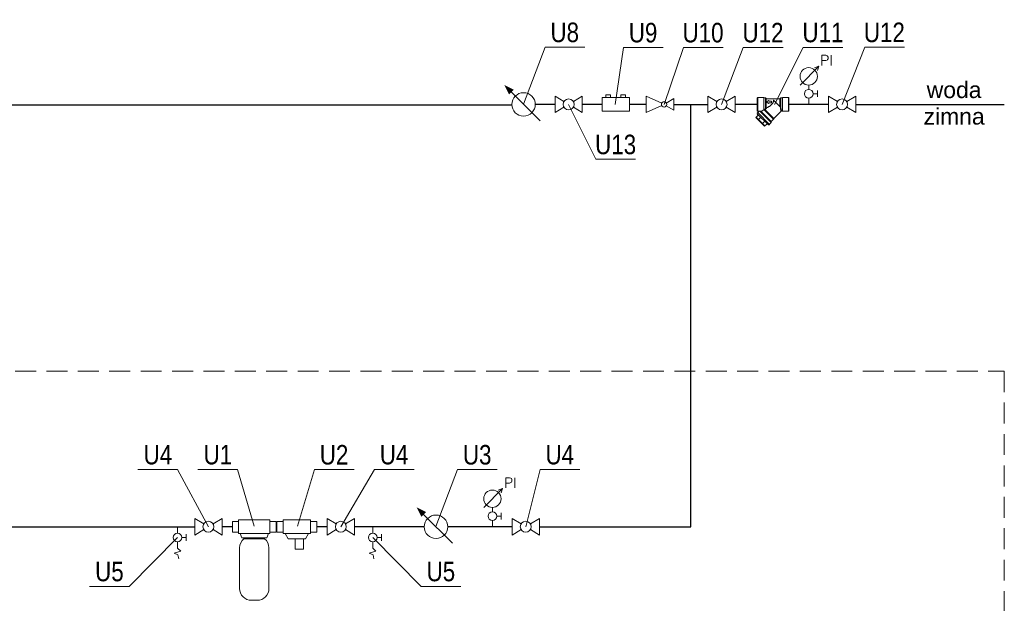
# Model space of a CAD drawing. Header units: millimetres. Extents: x 170 to 590, y -13 to 284.
# Tile 6 of 11: x 332 to 402, y 88 to 129. Entities that reach past the tile are written whole.
import ezdxf
from ezdxf.enums import TextEntityAlignment as Align

# ---------------------------------------------------------------- set-up
doc = ezdxf.new("R2010")
doc.units = ezdxf.units.MM
doc.linetypes.add('AUSGEZOGEN', pattern=[0])
doc.linetypes.add('GESTRICHELT', pattern=[0.75, 0.5, -0.25])
for name, color, linetype, lineweight in [('LINIE CIENKIE', 7, 'Continuous', 15), ('URZĄDZENIA', 7, 'Continuous', 20), ('WODA DEMINERALIZOWANA', 253, 'WODA_DEMI', 30), ('WODA ZIMNA', 104, 'WODA_ZIMNA', 30)]:
    doc.layers.add(name, color=color, linetype=linetype, lineweight=lineweight)
doc.layers.add('Opisy', color=7, linetype='Continuous')
doc.styles.add('Arial_1.0', font='arial.ttf')
doc.styles.add('CP_ATTR', font='ROMANS.SHX')
doc.styles.add('SIMPLEX', font='simplex', dxfattribs={"width": 0.8, "height": 2.5})
doc.styles.get("Standard").update_dxf_attribs({"font": 'ARIALN.TTF'})
doc.linetypes.add('WODA_DEMI', pattern='A,1,-0.15,["wd",Standard,S=0.15,R=0,X=-0.1,Y=-0.05],-0.16', length=1.31)
doc.linetypes.add('WODA_ZIMNA', pattern='A,1,-0.15,["w",Standard,S=0.15,R=0,X=-0.1,Y=-0.05],-0.08', length=1.23)

# ---------------------------------------------------------------- blocks, each defined once
blk = doc.blocks.new('H_725')
at = {"linetype": 'AUSGEZOGEN'}
for points in [[(-1.07, 0.64), (-3.12, 1.88), (-3.12, -1.88), (-1.07, -0.64)], [(1.07, 0.64), (3.12, 1.88), (3.12, -1.88), (1.07, -0.64)]]:
    blk.add_lwpolyline(points, dxfattribs=at)
blk.add_circle((0, 0), 1.25, dxfattribs=at)
at = {"linetype": 'AUSGEZOGEN', "style": 'SIMPLEX', "width": 0.8, "flags": 9}
for tag, p in [('P1', (-3.12, 0)), ('P2', (3.12, 0))]:
    blk.add_attdef(tag, p, '', height=0.5, dxfattribs=at)
blk = doc.blocks.new('reduktor ciśnienia')
at = {"linetype": 'AUSGEZOGEN', "elevation": 0}
for points in [[(2282.66, -84.77), (2280.69, -83.86), (2280.69, -85.96), (2282.66, -85.05)], [(2283.25, -84.74), (2284.19, -84.18), (2284.19, -85.65), (2283.25, -85.09)]]:
    blk.add_lwpolyline(points, dxfattribs=at)
at = {"linetype": 'AUSGEZOGEN'}
blk.add_circle((2282.96, -84.91, 0), 0.336, dxfattribs=at)

msp = doc.modelspace()

# ---------------------------------------------------------------- linework, layer by layer
at = {"layer": 'LINIE CIENKIE', "elevation": 0}
for points in [[(367.997, 123.342), (369.551, 127.421), (372.397, 127.421)], [(374.585, 123.323), (375.165, 127.402), (378.011, 127.402)], [(378.081, 123.323), (379.462, 127.402), (382.308, 127.402)], [(382.205, 123.323), (383.759, 127.402), (386.605, 127.402)], [(385.999, 123.323), (388.056, 127.402), (390.902, 127.402)], [(390.838, 123.323), (392.458, 127.421), (395.304, 127.421)], [(371.242, 123.323), (373.198, 119.394), (376.044, 119.394)], [(345.421, 93.075), (343.211, 97.173), (340.365, 97.173)], [(348.713, 93.129), (347.512, 97.173), (344.666, 97.173)], [(351.815, 93.129), (353.016, 97.173), (355.862, 97.173)], [(354.912, 93.075), (357.317, 97.173), (360.163, 97.173)], [(361.721, 93.094), (363.275, 97.173), (366.121, 97.173)], [(368.169, 93.075), (369.196, 97.173), (372.042, 97.173)], [(343.211, 92.311), (339.737, 88.803), (336.891, 88.803)], [(357.199, 92.311), (360.674, 88.803), (363.52, 88.803)]]:
    msp.add_lwpolyline(points, dxfattribs=at)
at = {"layer": 'LINIE CIENKIE', "color": 8, "linetype": 'GESTRICHELT', "ltscale": 3, "elevation": 0}
msp.add_lwpolyline([(329.32, 104.219), (402.465, 104.219), (402.465, 74.995), (329.32, 74.995)], close=True, dxfattribs=at)
at = {"layer": 'URZĄDZENIA'}
for p, q in [((387.823, 124.709, 0), (389.171, 126.057, 0)), ((389.171, 126.057, 0), (388.86, 125.954, 0)), ((389.171, 126.057, 0), (389.067, 125.746, 0)), ((367.101, 124.237, 0), (369.197, 122.143, 0)), ((388.445, 124.398, 0), (388.445, 124.709, 0)), ((389.067, 124.321, 0), (389.067, 123.854, 0)), ((375.595, 123.813, 0), (373.635, 123.813, 0)), ((373.635, 123.813, 0), (373.635, 122.833, 0)), ((375.595, 122.833, 0), (375.595, 123.813, 0)), ((384.758, 123.774, 0), (384.758, 122.872, 0)), ((384.798, 123.813, 0), (385.221, 123.813, 0)), ((384.798, 122.833, 0), (384.798, 123.813, 0)), ((385.221, 123.774, 0), (385.221, 123.813, 0)), ((385.221, 123.774, 0), (385.221, 123.284, 0)), ((385.237, 123.793, 0), (385.237, 122.988, 0)), ((385.36, 123.793, 0), (385.237, 123.793, 0)), ((385.36, 123.013, 0), (385.36, 123.793, 0)), ((385.399, 123.744, 0), (385.377, 123.783, 0)), ((385.399, 123.082, 0), (385.399, 123.744, 0)), ((386.374, 123.734, 0), (385.416, 123.734, 0)), ((385.425, 123.494, 0), (385.425, 123.502, 0)), ((385.582, 123.556, 0), (385.582, 123.605, 0)), ((385.778, 123.556, 0), (385.582, 123.556, 0)), ((385.778, 123.444, 0), (385.778, 123.556, 0)), ((385.97, 123.589, 0), (386.377, 123.182, 0)), ((386.374, 123.185, 0), (386.374, 123.734, 0)), ((386.391, 123.744, 0), (386.413, 123.783, 0)), ((386.43, 123.793, 0), (386.43, 123.047, 0)), ((386.554, 123.793, 0), (386.43, 123.793, 0)), ((386.554, 122.852, 0), (386.554, 123.793, 0)), ((386.569, 123.813, 0), (386.569, 123.774, 0)), ((386.569, 123.813, 0), (386.993, 123.813, 0)), ((386.569, 123.362, 0), (386.569, 123.774, 0)), ((386.993, 123.813, 0), (386.993, 122.833, 0)), ((387.032, 122.872, 0), (387.032, 123.774, 0)), ((388.445, 123.323, 0), (388.445, 123.776, 0)), ((388.756, 124.087, 0), (389.067, 124.087, 0)), ((373.635, 122.833, 0), (375.595, 122.833, 0)), ((384.798, 122.833, 0), (385.031, 122.833, 0)), ((384.899, 122.833, 0), (384.829, 122.763, 0)), ((385.752, 122.022, 0), (384.941, 122.833, 0)), ((385.019, 122.833, 0), (385.763, 122.089, 0)), ((385.221, 123.284, 0), (385.221, 122.932, 0)), ((385.932, 122.259, 0), (385.241, 122.95, 0)), ((385.307, 122.961, 0), (385.944, 122.324, 0)), ((385.582, 123.444, 0), (385.778, 123.444, 0)), ((385.582, 123.384, 0), (385.582, 123.444, 0)), ((385.778, 123.439, 0), (385.582, 123.439, 0)), ((385.582, 123.382, 0), (385.582, 123.384, 0)), ((385.778, 123.439, 0), (385.778, 123.444, 0)), ((386.467, 122.847, 0), (385.944, 122.324, 0)), ((386.554, 122.852, 0), (386.48, 122.852, 0)), ((386.569, 122.872, 0), (386.569, 123.362, 0)), ((386.569, 122.872, 0), (386.569, 122.833, 0)), ((386.569, 122.833, 0), (386.993, 122.833, 0)), ((384.802, 122.536, 0), (384.679, 122.413, 0)), ((384.679, 122.413, 0), (384.683, 122.409, 0)), ((384.679, 122.358, 0), (384.823, 122.214, 0)), ((384.827, 122.265, 0), (384.683, 122.409, 0)), ((384.807, 122.586, 0), (384.757, 122.659, 0)), ((385.557, 121.859, 0), (384.757, 122.659, 0)), ((384.762, 122.709, 0), (384.794, 122.742, 0)), ((385.639, 121.896, 0), (384.794, 122.742, 0)), ((384.829, 122.763, 0), (384.801, 122.735, 0)), ((384.851, 122.241, 0), (384.823, 122.214, 0)), ((384.823, 122.214, 0), (385.111, 121.926, 0)), ((384.827, 122.265, 0), (384.851, 122.241, 0)), ((384.851, 122.241, 0), (385.013, 122.403, 0)), ((385.139, 121.953, 0), (384.851, 122.241, 0)), ((385.301, 122.115, 0), (385.139, 121.953, 0)), ((385.932, 122.259, 0), (385.763, 122.089, 0)), ((385.938, 122.31, 0), (385.938, 122.272, 0)), ((385.111, 121.926, 0), (385.139, 121.953, 0)), ((385.111, 121.926, 0), (385.255, 121.781, 0)), ((385.139, 121.953, 0), (385.163, 121.929, 0)), ((385.307, 121.785, 0), (385.163, 121.929, 0)), ((385.307, 121.785, 0), (385.311, 121.781, 0)), ((385.434, 121.904, 0), (385.311, 121.781, 0)), ((385.484, 121.909, 0), (385.557, 121.859, 0)), ((385.607, 121.864, 0), (385.639, 121.896, 0)), ((385.66, 121.931, 0), (385.633, 121.903, 0)), ((385.752, 122.022, 0), (385.66, 121.931, 0)), ((385.757, 122.075, 0), (385.757, 122.036, 0)), ((365.154, 94.462, 0), (366.502, 95.809, 0)), ((366.502, 95.809, 0), (366.191, 95.706, 0)), ((366.502, 95.809, 0), (366.398, 95.498, 0)), ((360.825, 93.99, 0), (362.921, 91.895, 0)), ((365.776, 94.151, 0), (365.776, 94.462, 0)), ((366.398, 94.073, 0), (366.398, 93.606, 0)), ((347.142, 93.454, 0), (347.142, 92.696, 0)), ((347.59, 93.454, 0), (347.142, 93.454, 0)), ((349.83, 93.565, 0), (347.59, 93.565, 0)), ((347.59, 93.565, 0), (347.59, 92.585, 0)), ((349.83, 92.585, 0), (349.83, 93.565, 0)), ((349.83, 93.454, 0), (350.278, 93.454, 0)), ((350.278, 93.454, 0), (350.278, 92.696, 0)), ((350.334, 93.454, 0), (350.334, 92.696, 0)), ((350.782, 93.454, 0), (350.334, 93.454, 0)), ((352.742, 93.565, 0), (350.782, 93.565, 0)), ((350.782, 93.565, 0), (350.782, 92.585, 0)), ((352.742, 92.585, 0), (352.742, 93.565, 0)), ((352.742, 93.454, 0), (353.19, 93.454, 0)), ((353.19, 93.454, 0), (353.19, 92.696, 0)), ((365.776, 93.075, 0), (365.776, 93.529, 0)), ((366.087, 93.84, 0), (366.398, 93.84, 0)), ((343.211, 92.622, 0), (343.211, 93.075, 0)), ((343.834, 92.544, 0), (343.834, 92.077, 0)), ((347.59, 92.696, 0), (347.142, 92.696, 0)), ((347.59, 92.585, 0), (349.83, 92.585, 0)), ((347.694, 92.585, 0), (347.806, 92.296, 0)), ((349.726, 92.585, 0), (349.615, 92.296, 0)), ((349.83, 92.696, 0), (350.278, 92.696, 0)), ((350.782, 92.696, 0), (350.334, 92.696, 0)), ((350.782, 92.585, 0), (352.742, 92.585, 0)), ((350.931, 92.585, 0), (351.14, 92.21, 0)), ((352.593, 92.585, 0), (352.385, 92.21, 0)), ((352.742, 92.696, 0), (353.19, 92.696, 0)), ((357.199, 92.622, 0), (357.199, 93.075, 0)), ((357.821, 92.544, 0), (357.821, 92.077, 0)), ((343.211, 91.546, 0), (343.211, 92, 0)), ((343.522, 92.311, 0), (343.834, 92.311, 0)), ((347.806, 92.296, 0), (349.615, 92.296, 0)), ((347.97, 92.296, 0), (347.97, 92.217, 0)), ((347.97, 92.217, 0), (349.45, 92.217, 0)), ((349.45, 92.296, 0), (349.45, 92.217, 0)), ((351.14, 92.21, 0), (352.385, 92.21, 0)), ((351.645, 92.21, 0), (352.227, 92.21, 0)), ((351.645, 91.461, 0), (351.645, 92.21, 0)), ((352.227, 91.461, 0), (352.227, 92.21, 0)), ((357.199, 91.546, 0), (357.199, 92, 0)), ((357.51, 92.311, 0), (357.821, 92.311, 0)), ((343.438, 91.333, 0), (342.958, 91.196, 0)), ((342.958, 91.196, 0), (343.232, 91.059, 0)), ((343.211, 91.546, 0), (343.438, 91.333, 0)), ((343.232, 91.059, 0), (343.301, 90.785, 0)), ((351.645, 91.461, 0), (352.227, 91.461, 0)), ((357.426, 91.333, 0), (356.946, 91.196, 0)), ((356.946, 91.196, 0), (357.22, 91.059, 0)), ((357.199, 91.546, 0), (357.426, 91.333, 0)), ((357.22, 91.059, 0), (357.289, 90.785, 0))]:
    msp.add_line(p, q, dxfattribs=at)
at = {"layer": 'URZĄDZENIA', "elevation": 0}
for points in [[(374.248, 123.813), (373.904, 123.813), (373.904, 123.998), (374.248, 123.998)], [(375.327, 123.813), (374.983, 123.813), (374.983, 123.998), (375.327, 123.998)]]:
    msp.add_lwpolyline(points, close=True, dxfattribs=at)
at = {"layer": 'URZĄDZENIA', "elevation": 0, "flags": 128}
for points in [[(385.582, 123.605), (385.575, 123.601), (385.568, 123.598), (385.562, 123.594), (385.555, 123.59), (385.549, 123.585), (385.542, 123.581), (385.536, 123.577), (385.529, 123.573), (385.523, 123.569), (385.516, 123.565), (385.51, 123.56), (385.503, 123.556), (385.497, 123.552), (385.49, 123.547), (385.484, 123.543), (385.477, 123.539), (385.47, 123.534), (385.464, 123.53), (385.457, 123.525), (385.451, 123.521), (385.444, 123.516), (385.438, 123.511), (385.431, 123.507), (385.425, 123.502)], [(385.425, 123.502), (385.431, 123.497), (385.438, 123.493), (385.444, 123.488), (385.451, 123.483), (385.457, 123.478), (385.464, 123.474), (385.47, 123.469), (385.477, 123.464), (385.484, 123.459), (385.49, 123.454), (385.497, 123.449), (385.503, 123.444), (385.51, 123.439), (385.516, 123.435), (385.523, 123.43), (385.529, 123.425), (385.536, 123.42), (385.542, 123.415), (385.549, 123.41), (385.555, 123.405), (385.562, 123.399), (385.568, 123.394), (385.575, 123.389), (385.582, 123.384)], [(385.427, 123.066), (385.455, 123.082), (385.483, 123.098), (385.512, 123.114), (385.54, 123.131), (385.568, 123.148), (385.597, 123.165), (385.625, 123.183), (385.652, 123.202), (385.68, 123.221), (385.707, 123.241), (385.733, 123.262), (385.759, 123.284), (385.784, 123.307), (385.808, 123.331), (385.83, 123.357), (385.85, 123.384), (385.868, 123.412), (385.884, 123.44), (385.897, 123.47), (385.907, 123.499), (385.914, 123.528), (385.919, 123.556), (385.922, 123.583), (385.923, 123.608)], [(385.923, 123.608), (385.923, 123.611), (385.922, 123.613), (385.922, 123.615), (385.922, 123.618), (385.923, 123.62), (385.924, 123.621), (385.926, 123.622), (385.929, 123.622), (385.931, 123.621), (385.934, 123.619), (385.937, 123.618), (385.94, 123.616), (385.942, 123.614), (385.945, 123.612), (385.947, 123.61), (385.95, 123.608), (385.953, 123.606), (385.955, 123.603), (385.958, 123.601), (385.96, 123.599), (385.963, 123.597), (385.965, 123.594), (385.968, 123.592), (385.97, 123.589)], [(385.031, 122.833), (385.034, 122.833), (385.037, 122.833), (385.04, 122.834), (385.044, 122.834), (385.047, 122.835), (385.051, 122.836), (385.055, 122.838), (385.059, 122.839), (385.063, 122.84), (385.067, 122.842), (385.071, 122.843), (385.075, 122.845), (385.079, 122.847), (385.084, 122.849), (385.088, 122.851), (385.092, 122.853), (385.096, 122.855), (385.1, 122.857), (385.104, 122.859), (385.108, 122.862), (385.112, 122.864), (385.117, 122.867), (385.121, 122.869), (385.125, 122.872)], [(385.225, 122.936), (385.225, 122.936), (385.225, 122.936), (385.225, 122.935), (385.225, 122.935), (385.225, 122.935), (385.224, 122.935), (385.224, 122.935), (385.224, 122.935), (385.224, 122.934), (385.224, 122.934), (385.224, 122.934), (385.223, 122.934), (385.223, 122.934), (385.223, 122.934), (385.223, 122.933), (385.223, 122.933), (385.222, 122.933), (385.222, 122.933), (385.222, 122.933), (385.222, 122.933), (385.222, 122.933), (385.221, 122.932), (385.221, 122.932), (385.221, 122.932)], [(385.241, 122.95), (385.24, 122.95), (385.24, 122.949), (385.24, 122.948), (385.239, 122.948), (385.238, 122.947), (385.238, 122.946), (385.237, 122.946), (385.237, 122.945), (385.236, 122.945), (385.235, 122.944), (385.235, 122.944), (385.234, 122.943), (385.233, 122.943), (385.233, 122.942), (385.232, 122.942), (385.231, 122.941), (385.231, 122.941), (385.23, 122.94), (385.229, 122.94), (385.228, 122.939), (385.228, 122.938), (385.227, 122.938), (385.226, 122.937), (385.225, 122.936)], [(385.255, 122.989), (385.254, 122.989), (385.253, 122.989), (385.253, 122.989), (385.252, 122.989), (385.251, 122.989), (385.25, 122.989), (385.25, 122.989), (385.249, 122.989), (385.248, 122.989), (385.247, 122.989), (385.246, 122.989), (385.246, 122.989), (385.245, 122.989), (385.244, 122.989), (385.243, 122.989), (385.243, 122.989), (385.242, 122.989), (385.241, 122.989), (385.24, 122.989), (385.24, 122.989), (385.239, 122.988), (385.238, 122.988), (385.237, 122.988), (385.237, 122.988)], [(385.239, 122.959), (385.239, 122.96), (385.239, 122.961), (385.239, 122.962), (385.239, 122.963), (385.239, 122.964), (385.239, 122.965), (385.239, 122.967), (385.239, 122.968), (385.239, 122.969), (385.239, 122.971), (385.239, 122.972), (385.239, 122.973), (385.238, 122.975), (385.238, 122.976), (385.238, 122.977), (385.238, 122.979), (385.238, 122.98), (385.238, 122.981), (385.237, 122.983), (385.237, 122.984), (385.237, 122.985), (385.237, 122.986), (385.237, 122.987), (385.237, 122.988)], [(385.241, 122.952), (385.241, 122.952), (385.241, 122.952), (385.24, 122.953), (385.24, 122.953), (385.24, 122.953), (385.24, 122.954), (385.24, 122.954), (385.24, 122.954), (385.24, 122.954), (385.24, 122.955), (385.24, 122.955), (385.24, 122.955), (385.24, 122.956), (385.24, 122.956), (385.24, 122.956), (385.24, 122.957), (385.24, 122.957), (385.24, 122.957), (385.24, 122.957), (385.24, 122.958), (385.24, 122.958), (385.239, 122.958), (385.239, 122.959), (385.239, 122.959)], [(385.239, 122.959), (385.24, 122.959), (385.24, 122.959), (385.241, 122.959), (385.242, 122.959), (385.242, 122.959), (385.243, 122.959), (385.243, 122.959), (385.244, 122.959), (385.244, 122.959), (385.245, 122.959), (385.245, 122.959), (385.246, 122.959), (385.247, 122.959), (385.247, 122.959), (385.248, 122.959), (385.248, 122.958), (385.249, 122.958), (385.249, 122.958), (385.25, 122.958), (385.251, 122.958), (385.251, 122.958), (385.252, 122.958), (385.252, 122.958), (385.253, 122.958)], [(385.241, 122.95), (385.241, 122.95), (385.241, 122.95), (385.241, 122.95), (385.241, 122.95), (385.241, 122.951), (385.241, 122.951), (385.241, 122.951), (385.241, 122.951), (385.241, 122.951), (385.241, 122.951), (385.241, 122.951), (385.241, 122.951), (385.241, 122.951), (385.241, 122.951), (385.241, 122.951), (385.241, 122.951), (385.241, 122.951), (385.241, 122.951), (385.241, 122.951), (385.241, 122.951), (385.241, 122.952), (385.241, 122.952), (385.241, 122.952), (385.241, 122.952)], [(385.253, 122.958), (385.255, 122.958), (385.256, 122.957), (385.258, 122.957), (385.26, 122.957), (385.261, 122.957), (385.263, 122.957), (385.265, 122.957), (385.267, 122.957), (385.268, 122.957), (385.27, 122.956), (385.272, 122.956), (385.273, 122.956), (385.275, 122.956), (385.277, 122.956), (385.279, 122.956), (385.28, 122.956), (385.282, 122.955), (385.284, 122.955), (385.285, 122.955), (385.287, 122.955), (385.289, 122.955), (385.291, 122.955), (385.292, 122.955), (385.294, 122.954)], [(385.296, 122.986), (385.295, 122.986), (385.293, 122.986), (385.291, 122.986), (385.289, 122.986), (385.288, 122.986), (385.286, 122.987), (385.284, 122.987), (385.282, 122.987), (385.281, 122.987), (385.279, 122.987), (385.277, 122.987), (385.276, 122.987), (385.274, 122.988), (385.272, 122.988), (385.27, 122.988), (385.269, 122.988), (385.267, 122.988), (385.265, 122.988), (385.264, 122.988), (385.262, 122.989), (385.26, 122.989), (385.258, 122.989), (385.257, 122.989), (385.255, 122.989)], [(385.36, 123.013), (385.357, 123.012), (385.355, 123.011), (385.352, 123.01), (385.349, 123.009), (385.347, 123.008), (385.344, 123.006), (385.341, 123.005), (385.339, 123.004), (385.336, 123.003), (385.333, 123.002), (385.331, 123.001), (385.328, 122.999), (385.325, 122.998), (385.323, 122.997), (385.32, 122.996), (385.317, 122.995), (385.315, 122.994), (385.312, 122.993), (385.309, 122.991), (385.307, 122.99), (385.304, 122.989), (385.301, 122.988), (385.299, 122.987), (385.296, 122.986)], [(385.307, 122.961), (385.309, 122.962), (385.312, 122.964), (385.315, 122.965), (385.317, 122.966), (385.32, 122.967), (385.322, 122.968), (385.325, 122.97), (385.328, 122.971), (385.33, 122.972), (385.333, 122.973), (385.336, 122.975), (385.338, 122.976), (385.341, 122.977), (385.343, 122.978), (385.346, 122.979), (385.349, 122.981), (385.351, 122.982), (385.354, 122.983), (385.357, 122.984), (385.359, 122.986), (385.362, 122.987), (385.365, 122.988), (385.367, 122.989), (385.37, 122.991)], [(385.377, 123.039), (385.376, 123.038), (385.376, 123.036), (385.375, 123.035), (385.375, 123.034), (385.374, 123.033), (385.374, 123.032), (385.373, 123.03), (385.372, 123.029), (385.372, 123.028), (385.371, 123.027), (385.37, 123.026), (385.37, 123.025), (385.369, 123.024), (385.368, 123.023), (385.367, 123.021), (385.367, 123.02), (385.366, 123.019), (385.365, 123.019), (385.364, 123.018), (385.363, 123.017), (385.362, 123.016), (385.362, 123.015), (385.361, 123.014), (385.36, 123.013)], [(385.37, 122.991), (385.372, 122.991), (385.373, 122.992), (385.375, 122.993), (385.377, 122.994), (385.378, 122.995), (385.38, 122.996), (385.382, 122.998), (385.383, 122.999), (385.385, 123), (385.386, 123.001), (385.388, 123.003), (385.389, 123.004), (385.391, 123.005), (385.392, 123.007), (385.393, 123.008), (385.395, 123.01), (385.396, 123.011), (385.397, 123.013), (385.399, 123.015), (385.4, 123.016), (385.401, 123.018), (385.402, 123.019), (385.403, 123.021), (385.404, 123.023)], [(385.399, 123.082), (385.399, 123.081), (385.398, 123.079), (385.397, 123.077), (385.396, 123.075), (385.395, 123.073), (385.394, 123.072), (385.393, 123.07), (385.392, 123.068), (385.391, 123.066), (385.39, 123.064), (385.389, 123.062), (385.388, 123.061), (385.387, 123.059), (385.386, 123.057), (385.385, 123.055), (385.384, 123.053), (385.383, 123.052), (385.383, 123.05), (385.382, 123.048), (385.381, 123.046), (385.38, 123.044), (385.379, 123.042), (385.378, 123.041), (385.377, 123.039)], [(385.404, 123.023), (385.405, 123.025), (385.406, 123.026), (385.407, 123.028), (385.408, 123.03), (385.409, 123.032), (385.41, 123.034), (385.41, 123.036), (385.411, 123.037), (385.412, 123.039), (385.413, 123.041), (385.414, 123.043), (385.415, 123.045), (385.416, 123.046), (385.417, 123.048), (385.418, 123.05), (385.419, 123.052), (385.42, 123.054), (385.421, 123.056), (385.422, 123.057), (385.423, 123.059), (385.424, 123.061), (385.425, 123.063), (385.426, 123.065), (385.427, 123.066)], [(385.582, 123.382), (385.575, 123.386), (385.568, 123.391), (385.562, 123.396), (385.555, 123.401), (385.549, 123.406), (385.542, 123.41), (385.536, 123.415), (385.529, 123.42), (385.523, 123.425), (385.516, 123.429), (385.51, 123.434), (385.503, 123.439), (385.497, 123.444), (385.49, 123.448), (385.484, 123.453), (385.477, 123.458), (385.47, 123.462), (385.464, 123.467), (385.457, 123.471), (385.451, 123.476), (385.444, 123.48), (385.438, 123.485), (385.431, 123.489), (385.425, 123.494)], [(386.377, 123.182), (386.378, 123.182), (386.378, 123.182), (386.378, 123.181), (386.378, 123.181), (386.378, 123.181), (386.378, 123.181), (386.379, 123.181), (386.379, 123.18), (386.379, 123.18), (386.379, 123.18), (386.379, 123.18), (386.379, 123.18), (386.38, 123.179), (386.38, 123.179), (386.38, 123.179), (386.38, 123.179), (386.38, 123.178), (386.38, 123.178), (386.381, 123.178), (386.381, 123.178), (386.381, 123.178), (386.381, 123.177), (386.381, 123.177), (386.381, 123.177)], [(386.381, 123.177), (386.383, 123.175), (386.384, 123.172), (386.386, 123.17), (386.388, 123.168), (386.389, 123.165), (386.391, 123.162), (386.393, 123.16), (386.394, 123.157), (386.396, 123.154), (386.398, 123.152), (386.399, 123.149), (386.401, 123.146), (386.402, 123.144), (386.404, 123.141), (386.405, 123.138), (386.407, 123.136), (386.408, 123.133), (386.41, 123.13), (386.411, 123.128), (386.412, 123.125), (386.414, 123.122), (386.415, 123.12), (386.416, 123.117), (386.417, 123.115)], [(386.417, 123.115), (386.417, 123.112), (386.417, 123.109), (386.417, 123.106), (386.417, 123.103), (386.417, 123.1), (386.417, 123.097), (386.417, 123.094), (386.417, 123.091), (386.417, 123.088), (386.418, 123.085), (386.418, 123.082), (386.418, 123.079), (386.418, 123.076), (386.418, 123.073), (386.418, 123.07), (386.419, 123.067), (386.419, 123.065), (386.419, 123.062), (386.42, 123.059), (386.42, 123.056), (386.42, 123.053), (386.42, 123.05), (386.421, 123.048), (386.421, 123.045)], [(386.421, 123.045), (386.423, 123.03), (386.426, 123.015), (386.428, 123.001), (386.431, 122.988), (386.433, 122.975), (386.436, 122.962), (386.438, 122.95), (386.441, 122.939), (386.444, 122.928), (386.446, 122.918), (386.449, 122.909), (386.451, 122.9), (386.454, 122.891), (386.456, 122.884), (386.458, 122.877), (386.46, 122.871), (386.461, 122.865), (386.463, 122.86), (386.464, 122.856), (386.465, 122.853), (386.466, 122.85), (386.466, 122.848), (386.466, 122.847), (386.467, 122.847)], [(386.43, 123.047), (386.43, 123.05), (386.43, 123.053), (386.43, 123.055), (386.43, 123.058), (386.429, 123.061), (386.429, 123.064), (386.429, 123.066), (386.429, 123.069), (386.429, 123.072), (386.429, 123.075), (386.428, 123.078), (386.428, 123.081), (386.428, 123.083), (386.428, 123.086), (386.428, 123.089), (386.428, 123.092), (386.428, 123.095), (386.428, 123.098), (386.428, 123.101), (386.428, 123.104), (386.428, 123.107), (386.427, 123.11), (386.427, 123.113), (386.427, 123.116)], [(386.48, 122.853), (386.48, 122.853), (386.48, 122.854), (386.479, 122.856), (386.479, 122.858), (386.478, 122.862), (386.476, 122.866), (386.475, 122.87), (386.473, 122.876), (386.471, 122.882), (386.469, 122.889), (386.466, 122.896), (386.464, 122.905), (386.461, 122.913), (386.458, 122.923), (386.456, 122.933), (386.453, 122.943), (386.45, 122.954), (386.447, 122.966), (386.444, 122.978), (386.441, 122.991), (386.438, 123.005), (386.436, 123.018), (386.433, 123.033), (386.43, 123.047)]]:
    msp.add_lwpolyline(points, dxfattribs=at)
at = {"layer": 'URZĄDZENIA', "elevation": 0}
msp.add_lwpolyline([(349.45, 92.217, -0.225546), (349.76, 91.566), (349.76, 88.656, -0.414214), (348.92, 87.816), (348.501, 87.816, -0.414214), (347.661, 88.656), (347.661, 91.566, -0.225546), (347.97, 92.217)], format="xyb", dxfattribs=at)
at = {"layer": 'URZĄDZENIA'}
for centre in [(368.009, 123.323, 0), (361.734, 93.075, 0)]:
    msp.add_circle(centre, 0.84, dxfattribs=at)
for centre, radius, start, end in [((384.798, 123.774, 0), 0.0392, 90, 180), ((385.221, 123.805, 0), 0.00784, 0, 90), ((385.237, 123.801, 0), 0.00784, 180, 270), ((385.36, 123.774, 0), 0.0196, 30, 90), ((385.416, 123.754, 0), 0.0196, 210, 270), ((386.374, 123.754, 0), 0.0196, 270, 330), ((386.43, 123.774, 0), 0.0196, 90, 150), ((386.554, 123.801, 0), 0.00784, 270, 0), ((386.569, 123.805, 0), 0.00784, 90, 180), ((386.993, 123.774, 0), 0.0392, 0, 90), ((384.798, 122.872, 0), 0.0392, 180, 270), ((386.48, 122.833, 0), 0.0196, 90, 135), ((386.554, 122.845, 0), 0.00784, 0, 90), ((386.569, 122.841, 0), 0.00784, 180, 270), ((386.993, 122.872, 0), 0.0392, 270, 0), ((384.707, 122.385, 0), 0.0392, 135, 225), ((384.789, 122.682, 0), 0.0392, 135, 214.2157), ((384.775, 122.564, 0), 0.0392, 315, 34.2157), ((385.777, 122.075, 0), 0.0196, 135, 180), ((385.919, 122.272, 0), 0.0196, 315, 0), ((385.958, 122.31, 0), 0.0196, 135, 180), ((385.283, 121.809, 0), 0.0392, 225, 315), ((385.462, 121.877, 0), 0.0392, 55.7843, 135), ((385.579, 121.892, 0), 0.0392, 235.7843, 315), ((385.738, 122.036, 0), 0.0196, 315, 0)]:
    msp.add_arc(centre, radius, start, end, dxfattribs=at)
for centre, major_axis, ratio, start_param, end_param in [((388.445, 125.332, 0), (0.44, 0.44), 1, 5.497787, 11.780972), ((388.445, 124.087, 0), (0.22, 0.22), 1, 1.570796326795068, 7.853981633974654), ((385.241, 122.343, 0), (1.191, 0.859), 0.341999, 1.345235, 1.42339), ((385.296, 122.972, 0), (0.0139, 0.0139), 0.764566, 3.926991, 4.712389), ((385.416, 123.077, 0), (-0.0196, 0), 0.570795, 4.712389, 5.759587), ((385.416, 123.077, 0), (-0.0092, 0.0173), 0.310105, 3.920398, 5.240681), ((386.424, 123.107, 0), (-0.0196, -0.0004), 0.438082, 4.550009, 5.109999), ((386.43, 123.036, 0), (-0.0194, -0.003), 0.58131, 4.6221, 5.113955), ((365.776, 95.084, 0), (0.44, 0.44), 1, 5.497787, 11.780972), ((365.776, 93.84, 0), (0.22, 0.22), 1, 1.570796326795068, 7.853981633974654), ((343.211, 92.311, 0), (0.22, 0.22), 1, 1.570796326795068, 7.853981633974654), ((357.199, 92.311, 0), (0.22, 0.22), 1, 1.570796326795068, 7.853981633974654)]:
    msp.add_ellipse(centre, major_axis=major_axis, ratio=ratio, start_param=start_param, end_param=end_param, dxfattribs=at)
for points in [[(366.627, 124.714, 0), (366.969, 124.039, 0), (367.303, 124.373, 0)], [(360.352, 94.467, 0), (360.693, 93.791, 0), (361.027, 94.125, 0)]]:
    msp.add_solid(points, dxfattribs=at)
at = {"layer": 'WODA DEMINERALIZOWANA', "ltscale": 10}
msp.add_line((319.589, 93.075, 0), (344.441, 93.075, 0), dxfattribs=at)
at = {"layer": 'WODA DEMINERALIZOWANA', "linetype": 'WODA_DEMI', "ltscale": 10}
msp.add_line((347.142, 93.075, 0), (346.401, 93.075, 0), dxfattribs=at)
at = {"layer": 'WODA ZIMNA', "ltscale": 10}
for p, q in [((367.189, 123.279), (325.185, 123.279)), ((370.262, 123.323, 0), (368.849, 123.323, 0)), ((373.635, 123.323, 0), (372.222, 123.323, 0)), ((376.807, 123.323, 0), (375.595, 123.323, 0)), ((378.767, 123.323, 0), (381.225, 123.323, 0)), ((379.996, 93.075, 0), (379.996, 123.323, 0)), ((384.758, 123.323, 0), (383.185, 123.323, 0)), ((389.858, 123.323, 0), (387.032, 123.323, 0)), ((391.818, 123.323, 0), (402.465, 123.323, 0)), ((353.932, 93.075, 0), (353.19, 93.075, 0)), ((359.584, 93.075, 0), (355.892, 93.075, 0)), ((360.894, 93.075, 0), (358.298, 93.075, 0)), ((367.189, 93.075, 0), (362.574, 93.075, 0)), ((369.149, 93.075, 0), (379.996, 93.075, 0))]:
    msp.add_line(p, q, dxfattribs=at)

# ---------------------------------------------------------------- block references
at = {"layer": 'URZĄDZENIA'}
for name, p, xscale, yscale, zscale in [('H_725', (371.242, 123.323, 0), -0.3136000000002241, 0.3135999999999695, 0.3135999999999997), ('reduktor ciśnienia', (-900.378, 170.875), 0.5599999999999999, 0.5599999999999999, 0.5599999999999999), ('H_725', (382.205, 123.323, 0), -0.3135999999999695, 0.3135999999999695, 0.3135999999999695), ('H_725', (390.838, 123.323, 0), -0.3136000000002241, 0.3135999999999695, 0.3135999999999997), ('H_725', (345.421, 93.075, 0), 0.3136000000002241, 0.3135999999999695, 0.3135999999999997), ('H_725', (354.912, 93.075, 0), -0.3136000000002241, 0.3135999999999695, 0.3135999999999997), ('H_725', (368.169, 93.075, 0), -0.3135999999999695, 0.3135999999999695, 0.3135999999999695)]:
    msp.add_blockref(name, p, dxfattribs=dict(at, xscale=xscale, yscale=yscale, zscale=zscale))

# ---------------------------------------------------------------- texts
at = {"layer": 'Opisy', "linetype": 'Continuous'}
for s, p in [('U8', (370.961, 128.482, 0)), ('U9', (376.575, 128.463, 0)), ('U10', (380.872, 128.463, 0)), ('U12', (385.169, 128.463, 0)), ('U11', (389.466, 128.463, 0)), ('U12', (393.869, 128.482, 0)), ('U13', (374.608, 120.455, 0)), ('U4', (341.8, 98.234, 0)), ('U1', (346.102, 98.234, 0)), ('U2', (354.426, 98.234, 0)), ('U4', (358.728, 98.234, 0)), ('U3', (364.686, 98.234, 0)), ('U4', (370.606, 98.234, 0)), ('U5', (338.327, 89.864, 0)), ('U5', (362.084, 89.864, 0))]:
    msp.add_text(s, height=1.4, dxfattribs=at).set_placement(p, align=Align.MIDDLE)
at = {"layer": 'Opisy', "linetype": 'Continuous', "style": 'Arial_1.0'}
for s, p in [('woda ', (399.095, 123.778, 0)), ('zimna ', (399.095, 121.878, 0))]:
    msp.add_text(s, height=1.176, dxfattribs=at).set_placement(p, align=Align.CENTER)
at = {"layer": 'URZĄDZENIA', "style": 'CP_ATTR', "flags": 12}
for p in [(389.725, 126.475, 0), (367.057, 96.227, 0)]:
    msp.add_attdef('PI', text='M', height=0.728, dxfattribs=at).set_placement(p, align=Align.MIDDLE)

doc.saveas('drawing.dxf')
